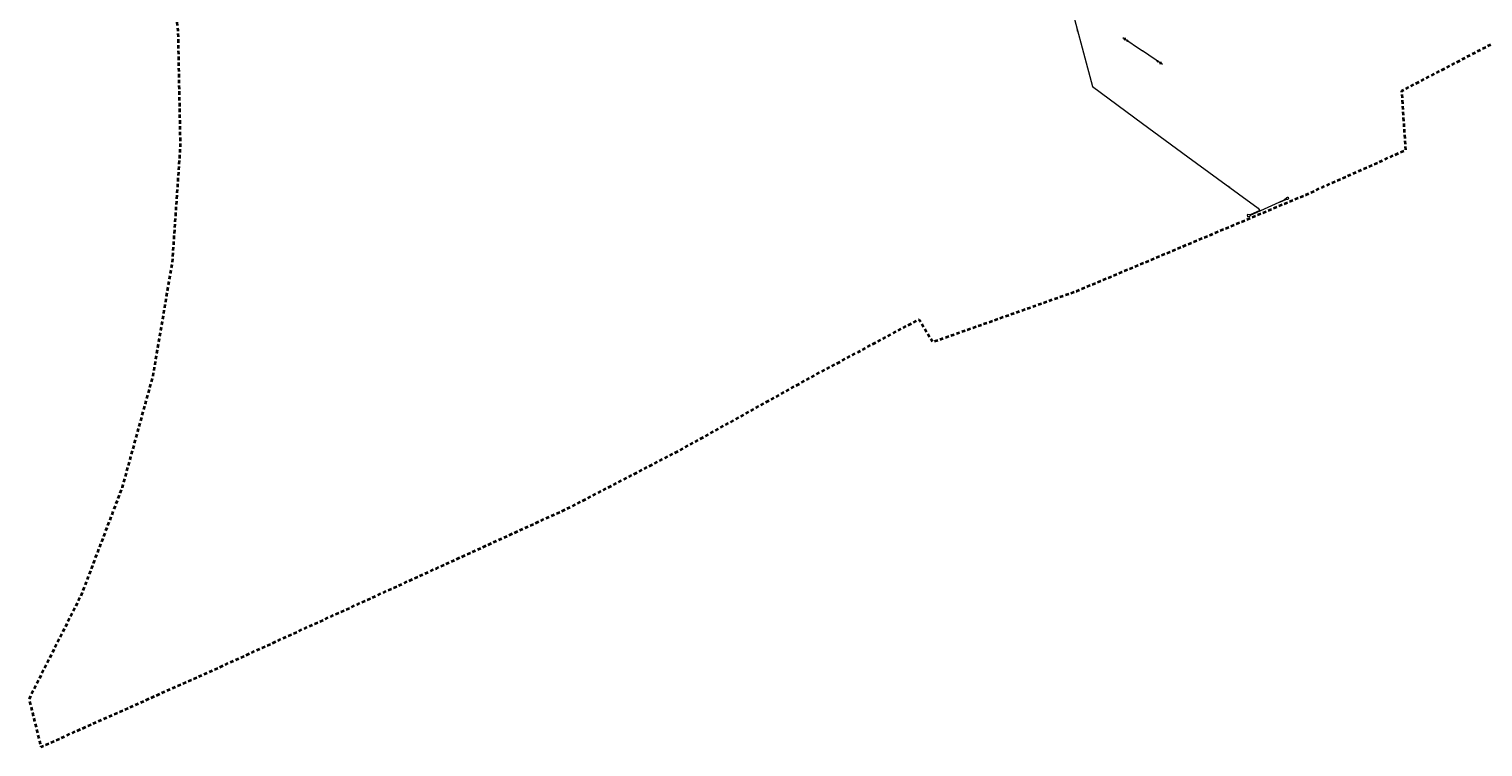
# Model space of a CAD drawing. Extents: x 7489187 to 7491099, y 5781939 to 5785132.
# Tile 6 of 217: x 7490153 to 7490782, y 5783786 to 5784097. Entities that reach past the tile are written whole.
import ezdxf
from ezdxf.enums import TextEntityAlignment as Align

# ---------------------------------------------------------------- set-up
doc = ezdxf.new("R2010")
doc.units = 0
doc.header["$MEASUREMENT"] = 0
doc.linetypes.add('1.5_1.0', pattern=[2.5, 1.5, -1])
doc.layers.get('0').update_dxf_attribs({"linetype": 'CONTINUOUS', "lineweight": 5})
for name, color, linetype, transparency in [('216-Granica obrębu', 7, 'CONTINUOUS', 0.8), ('przewód elektroenergetyczny wysokiego napięcia (linia) - symbol', 7, 'CONTINUOUS', 0.8), ('przewód telekomunikacyjny (linia)', 7, 'CONTINUOUS', 0.8), ('przewód telekomunikacyjny (linia)-Atr1', 7, 'CONTINUOUS', 0.8)]:
    doc.layers.add(name, color=color, linetype=linetype, transparency=transparency)
doc.styles.get("Standard").update_dxf_attribs({"font": 'txt', "width": 0.75})

# ---------------------------------------------------------------- blocks, each defined once
blk = doc.blocks.new('PE02')
at = {"color": 0, "linetype": 'Continuous', "lineweight": 13}
for p, q in [((10.35, 0), (0, 0)), ((8, -0.5), (8, 0.5)), ((10, 0), (9.134, 0.5)), ((10, 0), (9.134, -0.5))]:
    blk.add_line(p, q, dxfattribs=at)

msp = doc.modelspace()

# ---------------------------------------------------------------- linework, layer by layer
at = {"layer": '216-Granica obrębu', "color": 7, "linetype": '1.5_1.0', "lineweight": 35, "flags": 128}
msp.add_lwpolyline([(7490982.74, 5784169.34), (7491039.04, 5784200.86), (7491051.74, 5784207.97), (7491052.67, 5784239.47), (7491052.74, 5784241.92), (7491052.92, 5784248), (7491053, 5784250.86), (7491050.96, 5784254.83), (7491044.42, 5784267.53), (7491031.4, 5784292.82), (7491011.82, 5784330.89), (7491008.66, 5784337), (7490999.48, 5784354.85), (7490905.74, 5784803.82), (7490903.06, 5784816.68), (7490901.11, 5784825.98), (7490829.59, 5784775.52), (7490268.73, 5784352.29), (7490210.6, 5784308.4), (7490180.6, 5784291.3), (7490166.44, 5784283.23), (7490188.7, 5784278.35), (7490194.94, 5784270.17), (7490207.62, 5784253.55), (7490185.34, 5784238.01), (7490202.71, 5784185.24), (7490204.24, 5784178.08), (7490211.21, 5784145.54), (7490216.75, 5784104.37), (7490217.83, 5784096.32), (7490218.8, 5784046.06), (7490215.34, 5783996.05), (7490206.95, 5783946.76), (7490193.71, 5783898.58), (7490175.89, 5783851.76), (7490153.48, 5783807.1), (7490158.6, 5783786.4), (7490236.24, 5783821.04), (7490329.56, 5783863.61), (7490388.02, 5783890.29), (7490434.56, 5783914.52), (7490490.93, 5783945.89), (7490491.13, 5783946), (7490512.04, 5783957.22), (7490534.13, 5783969.08), (7490538.17, 5783971.24), (7490544.14, 5783961.48), (7490606.22, 5783983.46), (7490664.31, 5784007.87), (7490705.37, 5784025.14), (7490748.64, 5784044.48), (7490747.91, 5784055.65), (7490747.49, 5784061.98), (7490746.96, 5784070.1), (7490794.71, 5784095), (7490790.8, 5784067.02), (7490835.7, 5784091.8), (7490838.43, 5784093.31), (7490854.17, 5784102), (7490875.76, 5784113.91), (7490901.93, 5784127.42), (7490908.36, 5784130.73), (7490914.78, 5784134.04), (7490973.71, 5784164.29)], close=True, dxfattribs=at)
at = {"layer": 'przewód telekomunikacyjny (linia)', "color": 30, "linetype": 'Continuous', "lineweight": 18, "flags": 128}
msp.add_lwpolyline([(7490602.06, 5784113.65), (7490613.14, 5784071.97), (7490634.81, 5784055.91), (7490654.45, 5784041.52), (7490676.33, 5784025.47), (7490684.78, 5784019.28), (7490685.39, 5784018.45), (7490685.24, 5784018.17), (7490681.69, 5784016.59), (7490681.12, 5784016.48), (7490680.35, 5784016.64), (7490680.07, 5784016.44), (7490680.28, 5784015.64), (7490680.62, 5784015.7), (7490680.83, 5784015.87), (7490681.15, 5784015.76), (7490681.8, 5784016.39), (7490682.85, 5784016.83), (7490693.96, 5784021.99), (7490696.13, 5784022.9), (7490697.15, 5784023.98), (7490697.53, 5784024.03), (7490697.75, 5784024.03), (7490697.85, 5784023.89), (7490697.91, 5784023.7), (7490697.88, 5784023.51), (7490697.82, 5784023.23), (7490697.46, 5784023.11), (7490697.25, 5784023.08), (7490697.03, 5784023.03), (7490696.63, 5784022.97), (7490693.98, 5784021.84)], dxfattribs=at)

# ---------------------------------------------------------------- block references
at = {"layer": 'przewód elektroenergetyczny wysokiego napięcia (linia) - symbol', "color": 1, "linetype": 'Continuous', "lineweight": 18}
for rotation in [146.069, 325.944]:
    msp.add_blockref('PE02', (7490634.87, 5784087.28), dxfattribs=dict(at, rotation=rotation))

# ---------------------------------------------------------------- texts
at = {"layer": 'przewód telekomunikacyjny (linia)-Atr1', "color": 30, "width": 0.9}
for rotation, p in [(287.735, (7490606.65, 5784096.15)), (315.963, (7490672.28, 5784028.57))]:
    msp.add_text('tD', height=0.75, rotation=rotation, dxfattribs=at).set_placement(p, align=Align.MIDDLE_CENTER)

doc.saveas('drawing.dxf')
